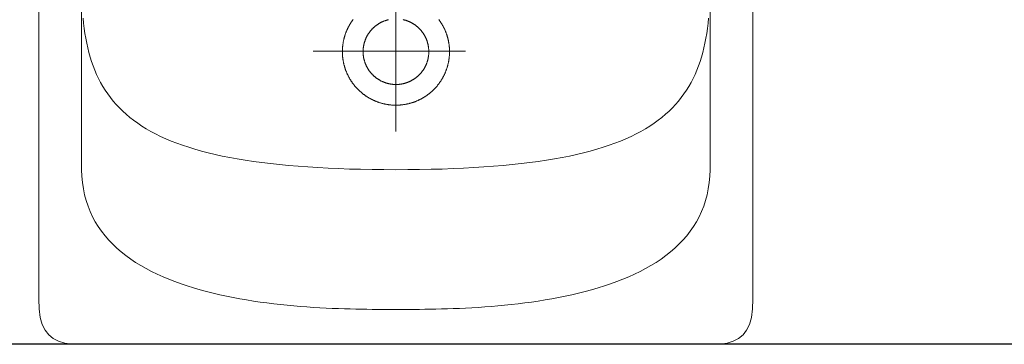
# Model space of a CAD drawing. Header units: centimetres. Extents: x 0 to 55409, y -2708 to 14680.
# Tile 37 of 215: x 31183 to 31252, y 4720 to 4742. Entities that reach past the tile are written whole.
import ezdxf
from ezdxf.enums import TextEntityAlignment as Align

# ---------------------------------------------------------------- set-up
doc = ezdxf.new("R2010")
doc.units = ezdxf.units.CM
doc.header["$LTSCALE"] = 0.01
for name, color, linetype in [('A-Wyposażenie-G', 12, 'Continuous'), ('A_drzwi opis istniejące', 161, 'Continuous'), ('A_Ściany istniejące', 9, 'Continuous'), ('PODKŁAD STAN ISTNIEJĄCY', 7, 'Continuous')]:
    doc.layers.add(name, color=color, linetype=linetype)
doc.layers.add('CKPOM_POWIERZ', color=1, linetype='Continuous', plot=False)
doc.styles.add('SIMPLEX', font='simplex.shx', dxfattribs={"width": 0.7, "height": 17})

# ---------------------------------------------------------------- blocks, each defined once
blk = doc.blocks.new('*U124')
at = {"lineweight": 5}
for p, q in [((20.5076173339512, -2.307592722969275), (20.5076173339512, -2.307592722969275)), ((20.5076173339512, -3.757786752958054), (20.5076173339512, -3.757786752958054))]:
    blk.add_line(p, q, dxfattribs=at)
for points in [[(25.1998787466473, 24.99993081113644), (3.172801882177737, 24.99993081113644), (2.480832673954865, 24.97307042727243), (1.889713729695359, 24.89157487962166), (1.392891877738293, 24.75422497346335), (0.9837377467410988, 24.55976341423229), (0.655621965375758, 24.30693290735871), (0.4019913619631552, 23.99447615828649), (0.216216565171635, 23.62109777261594), (0.09170630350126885, 23.18561665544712), (0.02183120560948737, 22.68669931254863), (0, 22.12308844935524), (0, 0), (0, -22.1231265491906), (0.02183120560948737, -22.68666121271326), (0.09170630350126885, -23.18554045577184), (0.216216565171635, -23.62105967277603), (0.4019913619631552, -23.99443805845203), (0.655621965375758, -24.30689480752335), (0.9837377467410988, -24.55976341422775), (1.392891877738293, -24.75422497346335), (1.889713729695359, -24.89157487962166), (2.480832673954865, -24.97307042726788), (3.172801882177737, -24.9999689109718), (25.1998787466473, -24.9999689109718)], [(25.17126577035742, -21.99994978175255), (12.23919108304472, -21.99994978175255), (11.77646858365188, -21.98295725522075), (11.32852882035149, -21.9421142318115), (10.89518129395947, -21.87803030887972), (10.47612120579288, -21.79139128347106), (10.07119615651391, -21.682806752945), (9.680063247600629, -21.5529244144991), (9.302531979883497, -21.40239196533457), (8.938373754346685, -21.23185710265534), (8.587321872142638, -21.04192942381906), (8.249185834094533, -20.83325662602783), (7.923660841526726, -20.60648640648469), (7.610518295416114, -20.36222836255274), (7.309529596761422, -20.101168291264), (7.020466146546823, -19.82391578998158), (6.743099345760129, -19.53115665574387), (6.477162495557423, -19.22342428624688), (6.222388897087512, -18.90148067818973), (5.978588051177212, -18.56585922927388), (5.745493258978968, -18.21724573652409), (5.522875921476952, -17.85632599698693), (5.310507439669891, -17.4836334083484), (5.108083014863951, -17.09989186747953), (4.915450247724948, -16.70571097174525), (4.732304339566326, -16.30173841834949), (4.558454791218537, -15.88862190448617), (4.393596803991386, -15.46693292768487), (4.237539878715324, -15.03739538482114), (4.090017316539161, -14.60061887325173), (3.95083861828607, -14.15721299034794), (3.819698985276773, -13.70786353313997), (3.696369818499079, -13.25318009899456), (3.580660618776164, -12.79381038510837), (3.472266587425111, -12.33036398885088), (3.370997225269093, -11.86352670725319), (3.276585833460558, -11.39394623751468), (3.188765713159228, -10.92219407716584), (3.107346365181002, -10.44895602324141), (3.032061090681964, -9.97484167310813), (2.962681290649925, -9.500536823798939), (2.898978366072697, -9.026612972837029), (2.840685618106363, -8.553794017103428), (2.787574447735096, -8.082651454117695), (2.739378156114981, -7.613832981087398), (2.695868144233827, -7.148024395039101), (2.656853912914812, -6.685797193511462), (2.622030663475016, -6.227837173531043), (2.591207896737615, -5.77475393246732), (2.564080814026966, -5.327233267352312), (2.54045891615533, -4.885846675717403), (2.520113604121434, -4.451279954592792), (2.502740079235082, -4.024180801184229), (2.48818594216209, -3.605158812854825), (2.476108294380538, -3.194823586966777), (2.466354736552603, -2.79389902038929), (2.458658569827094, -2.402956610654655), (2.452753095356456, -2.022644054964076), (2.448409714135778, -1.653609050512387), (2.445399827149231, -1.296499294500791), (2.443494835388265, -0.9519624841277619), (2.442428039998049, -0.6205701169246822), (2.441932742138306, -0.3030460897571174), (2.441856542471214, 0), (2.441856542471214, 0), (2.441932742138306, 0.3030460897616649), (2.442428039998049, 0.6205701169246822), (2.443494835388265, 0.951924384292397), (2.445399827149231, 1.296499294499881), (2.448409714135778, 1.653609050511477), (2.452753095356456, 2.022605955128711), (2.458658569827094, 2.402918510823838), (2.466354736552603, 2.793860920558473), (2.476108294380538, 3.194823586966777), (2.48818594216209, 3.605120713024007), (2.502740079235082, 4.024142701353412), (2.520113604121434, 4.451279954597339), (2.54045891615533, 4.885846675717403), (2.564080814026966, 5.327195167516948), (2.591207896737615, 5.77475393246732), (2.622030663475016, 6.227837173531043), (2.656853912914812, 6.685797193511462), (2.695868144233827, 7.147986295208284), (2.739378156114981, 7.613832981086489), (2.787574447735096, 8.08261335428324), (2.840685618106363, 8.553755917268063), (2.898978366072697, 9.026612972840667), (2.962681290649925, 9.500498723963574), (3.032061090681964, 9.97484167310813), (3.107346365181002, 10.44891792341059), (3.188765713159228, 10.92215597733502), (3.276585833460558, 11.39390813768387), (3.370997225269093, 11.86352670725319), (3.472266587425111, 12.33036398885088), (3.580660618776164, 12.79377228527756), (3.696369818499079, 13.25318009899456), (3.819698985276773, 13.70786353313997), (3.95083861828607, 14.15721299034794), (4.090017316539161, 14.60061887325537), (4.237539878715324, 15.03739538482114), (4.393596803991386, 15.46693292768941), (4.558454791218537, 15.88858380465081), (4.732304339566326, 16.30173841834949), (4.915450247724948, 16.7057109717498), (5.108083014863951, 17.09989186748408), (5.310507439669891, 17.4836334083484), (5.522875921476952, 17.85628789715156), (5.745493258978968, 18.21724573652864), (5.978588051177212, 18.56585922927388), (6.222388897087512, 18.90144257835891), (6.477162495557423, 19.22342428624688), (6.743099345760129, 19.53111855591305), (7.020466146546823, 19.82391578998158), (7.309529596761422, 20.101168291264), (7.610518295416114, 20.36222836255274), (7.923660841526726, 20.60644830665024), (8.249185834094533, 20.83321852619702), (8.587321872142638, 21.04189132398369), (8.938373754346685, 21.23181900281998), (9.302531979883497, 21.40239196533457), (9.680063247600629, 21.5529244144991), (10.07119615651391, 21.68276865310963), (10.47612120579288, 21.7913531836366), (10.89518129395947, 21.8779922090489), (11.32852882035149, 21.94207613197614), (11.77646858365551, 21.98291915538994), (12.23919108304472, 21.9999497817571), (12.23919108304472, 21.9999497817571), (25.17126577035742, 21.9999497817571)], [(12.23919108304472, 0), (12.2421247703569, 0.8423492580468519), (12.25084963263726, 1.663743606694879), (12.26544186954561, 2.464335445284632), (12.28586338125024, 3.244467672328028), (12.3121903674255, 4.004368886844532), (12.34438472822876, 4.744229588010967), (12.38248456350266, 5.464354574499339), (12.42652797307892, 6.165010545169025), (12.47647685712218, 6.846387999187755), (12.5323693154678, 7.508791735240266), (12.59424344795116, 8.152450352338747), (12.66209925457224, 8.777592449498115), (12.73593673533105, 9.384522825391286), (12.81575589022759, 9.973431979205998), (12.90163291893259, 10.54458660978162), (12.99352972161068, 11.09825341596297), (13.0914843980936, 11.63466099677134), (13.19549694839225, 12.1540760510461), (13.30560547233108, 12.65676527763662), (13.42177187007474, 13.14291917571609), (13.54407234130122, 13.61288064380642), (13.67250688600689, 14.06680208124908), (13.80707550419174, 14.50498828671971), (13.94781629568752, 14.92766785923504), (14.09469116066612, 15.33510749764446), (14.247776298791, 15.72757390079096), (14.40707171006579, 16.10525756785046), (14.57253929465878, 16.46846329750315), (14.74429335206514, 16.81741968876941), (14.9222576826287, 17.15235534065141), (15.10647038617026, 17.47357505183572), (15.29696956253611, 17.78130742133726), (15.49375521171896, 18.07574294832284), (15.69682733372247, 18.35722453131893), (15.90626212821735, 18.62594266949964), (16.12198339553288, 18.88216406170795), (16.34406733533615, 19.12615540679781), (16.57251394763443, 19.35810720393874), (16.80736133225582, 19.57836235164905), (17.04857138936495, 19.78707324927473), (17.29622031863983, 19.98458279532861), (17.5502700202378, 20.17104338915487), (17.81075859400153, 20.34679792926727), (18.07768603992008, 20.51203691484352), (18.35109045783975, 20.66702704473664), (18.63097184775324, 20.81203501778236), (18.91733020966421, 20.94728943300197), (19.21024174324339, 21.07305698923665), (19.50966834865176, 21.18956628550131), (19.81561002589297, 21.29704592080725), (20.12810487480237, 21.39580069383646), (20.44719099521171, 21.48609730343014), (20.77286838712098, 21.56808814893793), (21.10513705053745, 21.64211612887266), (21.44403508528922, 21.70837174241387), (21.78952439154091, 21.76715978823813), (22.14168116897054, 21.8186707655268), (22.50050541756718, 21.86320947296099), (22.86599713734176, 21.9009664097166)], [(20.53478251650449, -4.887751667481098), (20.53478251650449, 5.79117496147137)], [(22.76442297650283, -3.002648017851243), (22.7375625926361, -3.022726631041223), (22.71047360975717, -3.042576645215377), (22.68323222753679, -3.062159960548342), (22.65580034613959, -3.081514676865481), (22.62821606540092, -3.100602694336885), (22.60044128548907, -3.119462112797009), (22.57251410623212, -3.138092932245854), (22.54439642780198, -3.156418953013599), (22.51612635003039, -3.174554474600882), (22.48770387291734, -3.192385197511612), (22.45912899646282, -3.209987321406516), (22.43040172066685, -3.227322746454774), (22.40152204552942, -3.244391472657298), (22.37245187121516, -3.261231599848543), (22.34326739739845, -3.27776692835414), (22.31393052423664, -3.294073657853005), (22.28444125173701, -3.310113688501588), (22.25483767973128, -3.325887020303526), (22.22504360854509, -3.341393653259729), (22.19513523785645, -3.356633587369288), (22.16511256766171, -3.371606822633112), (22.13493749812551, -3.386313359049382), (22.10464812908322, -3.400715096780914), (22.07420636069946, -3.414888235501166), (22.04365029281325, -3.428756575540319), (22.01297992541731, -3.442396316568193), (21.98215715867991, -3.455731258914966), (21.95125819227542, -3.46876140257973), (21.92020682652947, -3.481562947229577), (21.88907926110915, -3.494059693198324), (21.857799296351, -3.506289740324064), (21.82644313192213, -3.518214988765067), (21.79497266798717, -3.529911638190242), (21.76338790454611, -3.541265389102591), (21.73172694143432, -3.552352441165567), (21.69995167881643, -3.563172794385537), (21.66810021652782, -3.573726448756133), (21.63613445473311, -3.583975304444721), (21.60409249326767, -3.593919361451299), (21.57193623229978, -3.603596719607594), (21.53970377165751, -3.612969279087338), (21.50739511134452, -3.622075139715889), (21.47501025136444, -3.630876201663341), (21.44254919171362, -3.639372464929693), (21.41001193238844, -3.6476020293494), (21.37739847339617, -3.655526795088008), (21.34470881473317, -3.663184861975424), (21.3119810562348, -3.670500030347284), (21.2791389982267, -3.677548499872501), (21.24629694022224, -3.684330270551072), (21.21334058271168, -3.690769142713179), (21.18034612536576, -3.696941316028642), (21.14731356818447, -3.702846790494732), (21.11420481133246, -3.708409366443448), (21.08105795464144, -3.713705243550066), (21.04787299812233, -3.718658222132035), (21.01464994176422, -3.723344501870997), (20.98135068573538, -3.727764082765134), (20.94805142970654, -3.731840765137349), (20.91471407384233, -3.735612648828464), (20.88133861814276, -3.739117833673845), (20.84792506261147, -3.742318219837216), (20.81447340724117, -3.745213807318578), (20.78102175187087, -3.747804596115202), (20.7475319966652, -3.750128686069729), (20.71404224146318, -3.752109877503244), (20.68051438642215, -3.753786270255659), (20.64698653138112, -3.75519596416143), (20.61342057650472, -3.756300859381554), (20.57989272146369, -3.757100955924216), (20.54632676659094, -3.75759625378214), (20.51276081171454, -3.757786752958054), (20.51207501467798, -3.757786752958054), (20.47850905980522, -3.75767245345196), (20.44494310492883, -3.757253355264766), (20.41137715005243, -3.756567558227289), (20.37784929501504, -3.755538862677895), (20.34428334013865, -3.754243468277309), (20.31079358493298, -3.752605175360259), (20.27726572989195, -3.750700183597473), (20.24377597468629, -3.748490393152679), (20.21032431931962, -3.745975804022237), (20.17687266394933, -3.743194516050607), (20.14345910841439, -3.740070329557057), (20.11004555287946, -3.736641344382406), (20.07670819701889, -3.73294566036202), (20.04337084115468, -3.728945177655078), (20.01007158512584, -3.724639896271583), (19.97684852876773, -3.720029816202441), (19.94362547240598, -3.715153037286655), (19.91047861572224, -3.709933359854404), (19.87736985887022, -3.704446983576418), (19.84429920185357, -3.698655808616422), (19.81130474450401, -3.69255983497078), (19.7783483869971, -3.686197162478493), (19.74546822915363, -3.679529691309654), (19.71262617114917, -3.672557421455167), (19.67986031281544, -3.665280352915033), (19.64717065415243, -3.657736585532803), (19.61451909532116, -3.649888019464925), (19.58198183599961, -3.641734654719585), (19.5494826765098, -3.633314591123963), (19.51705971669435, -3.624589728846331), (19.48475105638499, -3.615598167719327), (19.45248049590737, -3.606301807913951), (19.42032423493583, -3.596700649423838), (19.38824417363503, -3.586832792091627), (19.35627841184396, -3.57666013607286), (19.32435074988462, -3.566220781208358), (19.29257548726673, -3.555476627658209), (19.26087642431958, -3.544465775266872), (19.22925356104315, -3.533188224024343), (19.19774499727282, -3.521605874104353), (19.16635073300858, -3.509718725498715), (19.13507076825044, -3.497564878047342), (19.1039051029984, -3.485144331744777), (19.07281563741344, -3.472457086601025), (19.04187857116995, -3.459465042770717), (19.01105580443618, -3.44620630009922), (18.98034733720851, -3.432680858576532), (18.9497531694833, -3.418888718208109), (18.91927330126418, -3.404791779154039), (18.88894583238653, -3.390466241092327), (18.85873266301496, -3.375835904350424), (18.82863379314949, -3.36093886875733), (18.79868732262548, -3.345775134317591), (18.76889325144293, -3.330344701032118), (18.73921347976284, -3.314647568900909), (18.70968610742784, -3.298683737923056), (18.68031113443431, -3.282453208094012), (18.65108856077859, -3.265994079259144), (18.62201838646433, -3.24923015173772), (18.59306251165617, -3.232237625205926), (18.56429713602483, -3.214978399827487), (18.53564605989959, -3.197452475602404), (18.50718548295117, -3.179659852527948), (18.47887730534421, -3.16163863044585), (18.45072152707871, -3.14335070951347), (18.4227562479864, -3.12483418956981), (18.39494336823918, -3.106012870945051), (18.36728288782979, -3.087001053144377), (18.33981290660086, -3.067722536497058), (18.31253342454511, -3.048177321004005), (18.28540634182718, -3.028441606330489), (18.25846975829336, -3.008401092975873), (18.23168557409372, -2.988170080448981), (18.20509188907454, -2.967672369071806), (18.17872680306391, -2.946946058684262), (18.15251411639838, -2.92599114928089), (18.12649192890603, -2.904807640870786), (18.10062214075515, -2.883357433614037), (18.07501905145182, -2.861716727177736), (18.04956836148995, -2.839809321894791), (18.0243081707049, -2.81771141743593), (17.99927657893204, -2.79538491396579), (17.974397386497, -2.772791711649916), (17.94974679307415, -2.750046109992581), (17.92532479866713, -2.727033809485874), (17.9010933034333, -2.703792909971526), (17.87705230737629, -2.680361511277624), (17.85323991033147, -2.656701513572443), (17.8296561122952, -2.632851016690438), (17.80626281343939, -2.608771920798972), (17.78309811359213, -2.584502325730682), (17.7601239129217, -2.560004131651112), (17.73741641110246, -2.535315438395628), (17.71489940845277, -2.510436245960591), (17.6926110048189, -2.485328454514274), (17.67055120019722, -2.46003016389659), (17.6487199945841, -2.434541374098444), (17.6271173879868, -2.408862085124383), (17.60574338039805, -2.382992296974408), (17.58459797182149, -2.356932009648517), (17.56368116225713, -2.330681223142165), (17.54303105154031, -2.304239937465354), (17.52257143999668, -2.277608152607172), (17.50237852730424, -2.250785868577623), (17.48241421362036, -2.223811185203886), (17.46271659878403, -2.196646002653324), (17.44324758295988, -2.169290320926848), (17.42404526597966, -2.141782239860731), (17.40507154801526, -2.114121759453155), (17.38632642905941, -2.0862326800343), (17.36784800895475, -2.058229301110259), (17.34963628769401, -2.030035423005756), (17.33165316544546, -2.001689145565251), (17.31393674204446, -1.973190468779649), (17.29648701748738, -1.944539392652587), (17.27926589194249, -1.915735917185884), (17.26231146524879, -1.886741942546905), (17.245623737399, -1.857633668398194), (17.22920270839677, -1.828372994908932), (17.21304837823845, -1.798959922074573), (17.19716074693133, -1.769394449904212), (17.18150171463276, -1.739676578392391), (17.16614748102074, -1.709844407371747), (17.15105994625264, -1.679859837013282), (17.13620101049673, -1.649760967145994), (17.1216468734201, -1.619509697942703), (17.10735943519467, -1.589144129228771), (17.09333869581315, -1.558664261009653), (17.07962275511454, -1.528031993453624), (17.06613541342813, -1.497285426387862), (17.05295287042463, -1.466424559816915), (17.04003702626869, -1.435449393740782), (17.02738788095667, -1.404359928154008), (17.01504353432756, -1.373156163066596), (17.00296588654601, -1.34183809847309), (16.99115493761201, -1.310443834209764), (16.97964878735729, -1.27889717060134), (16.96840933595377, -1.247274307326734), (16.95743658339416, -1.215537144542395), (16.94676862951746, -1.183723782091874), (16.93640547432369, -1.151796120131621), (16.92630901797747, -1.119792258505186), (16.91647926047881, -1.087712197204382), (16.90695430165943, -1.055517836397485), (16.89773414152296, -1.023247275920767), (16.88878068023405, -0.9909005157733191), (16.88013201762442, -0.9584775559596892), (16.87178815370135, -0.9259783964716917), (16.86371098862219, -0.8934030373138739), (16.85593862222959, -0.8607514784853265), (16.84843295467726, -0.8280237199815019), (16.8412320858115, -0.7952578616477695), (16.83433601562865, -0.7624158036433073), (16.82774474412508, -0.7294975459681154), (16.82142017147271, -0.6965411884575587), (16.81540039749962, -0.6635086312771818), (16.8096854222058, -0.6304379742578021), (16.80427524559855, -0.5973292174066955), (16.79913176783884, -0.5641442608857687), (16.79429308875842, -0.5309212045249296), (16.78975920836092, -0.497698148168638), (16.7855301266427, -0.4643988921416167), (16.78160584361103, -0.4310615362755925), (16.77794825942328, -0.397686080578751), (16.77463357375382, -0.364310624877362), (16.77158558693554, -0.3308589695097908), (16.76884239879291, -0.2974073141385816), (16.76640400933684, -0.2639556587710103), (16.76423231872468, -0.2304659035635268), (16.76240352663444, -0.1969380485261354), (16.76087953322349, -0.1634101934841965), (16.75962223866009, -0.1298823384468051), (16.75866974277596, -0.09631638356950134), (16.7580220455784, -0.06278852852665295), (16.75767914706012, -0.02922257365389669), (16.75764104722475, 0.00434338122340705), (16.75790774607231, 0.03790933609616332), (16.75847924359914, 0.07147529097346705), (16.75931743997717, 0.1050412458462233), (16.76049853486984, 0.1385691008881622), (16.76194632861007, 0.1720969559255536), (16.76369892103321, 0.205624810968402), (16.76575631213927, 0.2391145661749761), (16.76811850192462, 0.2726043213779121), (16.77078549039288, 0.3060559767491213), (16.77375727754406, 0.3394695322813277), (16.7769957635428, 0.3728830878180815), (16.78057714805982, 0.4062585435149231), (16.78442523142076, 0.4395958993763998), (16.78857811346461, 0.4728951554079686), (16.79303579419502, 0.506156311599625), (16.79776017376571, 0.5394174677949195), (16.80282745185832, 0.5725643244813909), (16.80816142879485, 0.6057111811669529), (16.81380020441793, 0.638819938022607), (16.81974377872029, 0.6718524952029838), (16.82595405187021, 0.704808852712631), (16.83250722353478, 0.7377271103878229), (16.83932709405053, 0.7706072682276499), (16.8464136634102, 0.8034112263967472), (16.85384313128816, 0.8361389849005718), (16.86153929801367, 0.8687905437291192), (16.8695402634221, 0.9014040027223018), (16.87780792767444, 0.9339412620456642), (16.8863803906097, 0.9663642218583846), (16.89525765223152, 0.998749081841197), (16.90440161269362, 1.031019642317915), (16.91385037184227, 1.063252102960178), (16.92356582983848, 1.095370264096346), (16.93358608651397, 1.127412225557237), (16.94387304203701, 1.15933988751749), (16.95446479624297, 1.191191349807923), (16.96536134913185, 1.222928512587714), (16.97652460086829, 1.254589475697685), (16.98795455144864, 1.286136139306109), (16.99968930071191, 1.317606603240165), (17.01169074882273, 1.348924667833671), (17.02395889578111, 1.380166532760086), (17.03653184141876, 1.411294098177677), (17.04937148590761, 1.442307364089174), (17.06247782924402, 1.473206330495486), (17.07588897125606, 1.503990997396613), (17.08952871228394, 1.534623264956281), (17.10347325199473, 1.565141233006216), (17.11768449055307, 1.595544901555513), (17.13216242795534, 1.625834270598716), (17.14694516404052, 1.655971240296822), (17.16195649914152, 1.68599391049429), (17.17727263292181, 1.71586418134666), (17.19281736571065, 1.745620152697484), (17.20862879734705, 1.77522372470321), (17.22474502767, 1.804674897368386), (17.2410898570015, 1.833973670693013), (17.25770138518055, 1.86312004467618), (17.27457961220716, 1.892152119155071), (17.29172453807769, 1.920993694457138), (17.30909806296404, 1.94972097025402), (17.32673828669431, 1.97825774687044), (17.34464520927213, 2.006642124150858), (17.36281883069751, 2.034874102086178), (17.38122105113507, 2.062953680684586), (17.39988997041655, 2.090842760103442), (17.41878748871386, 2.118579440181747), (17.43795170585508, 2.146125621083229), (17.4573445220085, 2.17351940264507), (17.4769659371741, 2.200722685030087), (17.49685405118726, 2.227773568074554), (17.51700886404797, 2.254633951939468), (17.53735417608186, 2.281303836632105), (17.55796618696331, 2.30778322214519), (17.57880679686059, 2.334110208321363), (17.59987600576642, 2.360208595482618), (17.6212119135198, 2.386154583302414), (17.64273832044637, 2.41187197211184), (17.66453142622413, 2.437436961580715), (17.68651503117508, 2.462773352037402), (17.70872723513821, 2.487919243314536), (17.7312061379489, 2.512874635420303), (17.75387553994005, 2.537601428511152), (17.77673544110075, 2.56217582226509), (17.79986204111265, 2.586483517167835), (17.82317914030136, 2.61063881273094), (17.84672483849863, 2.634565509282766), (17.87049913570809, 2.658263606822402), (17.89446393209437, 2.681771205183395), (17.91861922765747, 2.705050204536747), (17.94300312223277, 2.728100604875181), (17.96761561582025, 2.750960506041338), (17.99238050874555, 2.773553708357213), (18.01741210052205, 2.795956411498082), (18.04259609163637, 2.818130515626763), (18.06797058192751, 2.840076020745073), (18.09357367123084, 2.861831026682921), (18.11932915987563, 2.883319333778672), (18.14531324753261, 2.904579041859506), (18.17148783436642, 2.925572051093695), (18.19781482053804, 2.946374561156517), (18.22437040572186, 2.966948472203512), (18.25107839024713, 2.987255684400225), (18.27797687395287, 3.007334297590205), (18.30502775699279, 3.027146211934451), (18.33230723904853, 3.046767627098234), (18.35970102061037, 3.066084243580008), (18.3873234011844, 3.085210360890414), (18.41509818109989, 3.104069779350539), (18.4430253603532, 3.122662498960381), (18.47110493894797, 3.14102661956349), (18.49937501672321, 3.159124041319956), (18.52779749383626, 3.176954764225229), (18.55637237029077, 3.194556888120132), (18.58513774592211, 3.211892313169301), (18.61401742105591, 3.228961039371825), (18.6430494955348, 3.245763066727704), (18.67227206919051, 3.262336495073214), (18.70160894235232, 3.278643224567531), (18.73109821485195, 3.294683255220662), (18.76070178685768, 3.310418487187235), (18.79049585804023, 3.325925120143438), (18.82040422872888, 3.341165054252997), (18.85042689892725, 3.356138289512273), (18.88060196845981, 3.370844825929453), (18.91092943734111, 3.385246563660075), (18.94133310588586, 3.399419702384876), (18.97188917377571, 3.413288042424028), (19.00259764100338, 3.426889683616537), (19.03338230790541, 3.440224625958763), (19.06431937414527, 3.453292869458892), (19.0953326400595, 3.466056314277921), (19.12649830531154, 3.478553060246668), (19.15774017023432, 3.490783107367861), (19.18909633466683, 3.502746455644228), (19.22056679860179, 3.514405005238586), (19.25215156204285, 3.525758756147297), (19.28385062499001, 3.536883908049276), (19.31562588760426, 3.547666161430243), (19.34747734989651, 3.55821981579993), (19.37944311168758, 3.568430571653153), (19.41148507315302, 3.578412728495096), (19.44364133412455, 3.588051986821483), (19.47587379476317, 3.597462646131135), (19.50818245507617, 3.606530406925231), (19.54056731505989, 3.61533146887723), (19.5730283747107, 3.623827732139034), (19.60556563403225, 3.632057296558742), (19.63817909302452, 3.63998206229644), (19.67086875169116, 3.647640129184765), (19.70359651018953, 3.654955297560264), (19.73643856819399, 3.66200376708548), (19.76928062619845, 3.668785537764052), (19.80223698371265, 3.675224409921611), (19.83523144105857, 3.681396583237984), (19.86826399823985, 3.687263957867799), (19.90137275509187, 3.692826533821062), (19.93451961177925, 3.698122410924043), (19.967704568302, 3.703113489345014), (20.00092762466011, 3.707799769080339), (20.03422688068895, 3.712181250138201), (20.06752613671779, 3.716257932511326), (20.10086349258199, 3.720067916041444), (20.13423894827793, 3.723535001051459), (20.16765250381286, 3.726735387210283), (20.20110415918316, 3.729630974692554), (20.23455581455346, 3.732221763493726), (20.26804556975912, 3.734507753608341), (20.30153532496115, 3.736527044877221), (20.33506318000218, 3.738203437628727), (20.36859103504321, 3.739613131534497), (20.40215698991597, 3.740679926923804), (20.43572294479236, 3.741480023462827), (20.46925079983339, 3.741975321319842), (20.50281675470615, 3.742165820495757), (20.53638270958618, 3.742051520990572), (20.56994866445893, 3.741670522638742), (20.60351461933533, 3.740946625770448), (20.63704247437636, 3.739956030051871), (20.67057032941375, 3.738622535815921), (20.70409818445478, 3.737022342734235), (20.73762603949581, 3.73511735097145), (20.77111579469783, 3.732907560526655), (20.80456745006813, 3.730392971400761), (20.83801910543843, 3.727573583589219), (20.87143266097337, 3.724487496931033), (20.9048462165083, 3.721096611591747), (20.93818357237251, 3.717362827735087), (20.97152092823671, 3.713362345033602), (21.00478208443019, 3.70905706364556), (21.03804324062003, 3.704485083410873), (21.07126629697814, 3.699570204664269), (21.10441315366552, 3.694388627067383), (21.13752191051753, 3.688902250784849), (21.17059256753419, 3.683111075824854), (21.20358702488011, 3.677015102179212), (21.2365433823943, 3.670652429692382), (21.26942354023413, 3.663984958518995), (21.30226559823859, 3.657012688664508), (21.33503145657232, 3.649735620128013), (21.36772111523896, 3.642191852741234), (21.4003726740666, 3.634343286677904), (21.43294803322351, 3.626228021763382), (21.46540909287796, 3.617807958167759), (21.49783205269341, 3.609083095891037), (21.5301407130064, 3.600053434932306), (21.56241127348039, 3.590757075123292), (21.59456753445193, 3.581194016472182), (21.62664759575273, 3.571326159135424), (21.65865145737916, 3.561153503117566), (21.69054101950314, 3.550714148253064), (21.72235438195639, 3.539969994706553), (21.75405344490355, 3.528959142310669), (21.78563820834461, 3.517681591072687), (21.81714677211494, 3.506099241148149), (21.84854103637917, 3.494250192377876), (21.87982100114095, 3.482096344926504), (21.91102476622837, 3.469675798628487), (21.94207613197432, 3.456988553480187), (21.97305129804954, 3.443996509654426), (22.00387406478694, 3.430737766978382), (22.03458253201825, 3.417212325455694), (22.06517669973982, 3.403420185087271), (22.09565656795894, 3.389323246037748), (22.1259840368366, 3.374997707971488), (22.15619720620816, 3.360367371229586), (22.18629607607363, 3.345470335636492), (22.21620444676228, 3.330306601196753), (22.24603661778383, 3.314876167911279), (22.27571638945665, 3.299179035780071), (22.30524376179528, 3.283253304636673), (22.33461873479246, 3.267022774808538), (22.36384130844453, 3.250525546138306), (22.39294958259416, 3.233799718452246), (22.42186735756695, 3.216769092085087), (22.45067083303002, 3.199509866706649), (22.47928380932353, 3.18202204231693), (22.50774438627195, 3.164229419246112), (22.53605256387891, 3.146208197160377), (22.56420834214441, 3.127920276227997), (22.59217362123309, 3.109403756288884), (22.62002460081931, 3.09062053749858), (22.64764698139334, 3.071570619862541), (22.67511696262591, 3.052292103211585), (22.70243454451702, 3.032784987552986), (22.72956162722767, 3.013011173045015), (22.75649821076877, 2.993008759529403)], [(22.75139283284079, -0.5127856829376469), (22.74548735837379, -0.5383887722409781), (22.73927708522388, -0.5639156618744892), (22.73276201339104, -0.589366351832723), (22.72598024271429, -0.614778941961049), (22.71889367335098, -0.6400772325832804), (22.71154040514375, -0.6652993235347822), (22.70388233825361, -0.6904071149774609), (22.69591947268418, -0.7154768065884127), (22.68768990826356, -0.7404321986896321), (22.67919364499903, -0.7652732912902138), (22.67039258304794, -0.7900381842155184), (22.66132482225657, -0.8146887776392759), (22.65195226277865, -0.8392250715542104), (22.64231300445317, -0.8636851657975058), (22.63240704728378, -0.8879928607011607), (22.62219629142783, -0.9122243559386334), (22.6117188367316, -0.9363034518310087), (22.60097468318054, -0.9603063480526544), (22.5899638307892, -0.9841568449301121), (22.57868627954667, -1.007854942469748), (22.56710392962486, -1.031476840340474), (22.55529298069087, -1.054908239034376), (22.54317723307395, -1.078225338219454), (22.53083288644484, -1.101428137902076), (22.51822184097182, -1.12447853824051), (22.50530599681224, -1.147376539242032), (22.49216155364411, -1.170122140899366), (22.47875041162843, -1.192715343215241), (22.46511067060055, -1.215156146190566), (22.45116613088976, -1.237406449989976), (22.43699299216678, -1.259542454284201), (22.42255315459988, -1.281487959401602), (22.4078847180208, -1.303281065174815), (22.39298768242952, -1.324921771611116), (22.37778584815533, -1.346371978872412), (22.36239351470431, -1.367631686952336), (22.34673448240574, -1.38873899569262), (22.33084685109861, -1.409655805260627), (22.31469252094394, -1.430382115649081), (22.29830959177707, -1.450956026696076), (22.28173616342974, -1.471301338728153), (22.26489603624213, -1.491494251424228), (22.2478273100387, -1.511458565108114), (22.23052998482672, -1.531232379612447), (22.21300406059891, -1.550815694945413), (22.19528763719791, -1.570208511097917), (22.17730451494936, -1.589372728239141), (22.15913089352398, -1.60834644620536), (22.14072867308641, -1.627129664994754), (22.12213595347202, -1.645646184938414), (22.10331463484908, -1.664010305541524), (22.08430281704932, -1.682107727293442), (22.06506240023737, -1.700014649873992), (22.04563148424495, -1.717692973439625), (22.02601006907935, -1.735142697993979), (22.00616005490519, -1.752401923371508), (21.98611954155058, -1.769394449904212), (21.9659266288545, -1.786158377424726), (21.94550511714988, -1.802731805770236), (21.92489310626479, -1.819038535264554), (21.90412869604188, -1.835078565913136), (21.88313568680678, -1.850928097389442), (21.86199027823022, -1.866510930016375), (21.84069247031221, -1.881865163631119), (21.81916606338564, -1.896990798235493), (21.79752535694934, -1.911849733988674), (21.77569415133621, -1.926441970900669), (21.7536724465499, -1.940805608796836), (21.73149834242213, -1.954902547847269), (21.7091718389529, -1.968770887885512), (21.68669293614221, -1.98237252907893), (21.66406163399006, -1.995707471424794), (21.64127793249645, -2.008775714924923), (21.61834183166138, -2.021615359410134), (21.59529143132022, -2.034150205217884), (21.57205053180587, -2.046456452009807), (21.54869533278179, -2.058495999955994), (21.52518773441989, -2.070230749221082), (21.50156583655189, -2.081736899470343), (21.47782963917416, -2.092938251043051), (21.45394104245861, -2.103911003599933), (21.42993814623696, -2.114578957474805), (21.40578285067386, -2.124980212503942), (21.38155135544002, -2.13507666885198), (21.35720556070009, -2.144944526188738), (21.33270736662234, -2.154507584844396), (21.30813297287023, -2.163803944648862), (21.28344427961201, -2.172795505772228), (21.25867938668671, -2.18152036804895), (21.23380019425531, -2.189940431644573), (21.20880670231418, -2.19809379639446), (21.18373701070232, -2.205980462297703), (21.15859111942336, -2.213562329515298), (21.13333092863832, -2.220839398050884), (21.1080326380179, -2.227849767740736), (21.08262004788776, -2.234555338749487), (21.05713125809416, -2.240994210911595), (21.03160436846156, -2.247128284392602), (21.00600127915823, -2.252957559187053), (20.98032199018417, -2.258520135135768), (20.95456650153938, -2.263739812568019), (20.92877291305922, -2.268730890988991), (20.90290312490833, -2.273379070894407), (20.87699523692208, -2.277760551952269), (20.85104924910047, -2.281799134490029), (20.82502706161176, -2.285571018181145), (20.79900487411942, -2.289076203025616), (20.77290648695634, -2.292238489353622), (20.74680809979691, -2.295134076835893), (20.72067161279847, -2.297724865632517), (20.69449702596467, -2.300010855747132), (20.66828433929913, -2.301992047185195), (20.64207165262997, -2.30366843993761), (20.61582086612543, -2.305040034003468), (20.58957007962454, -2.30614492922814), (20.56331929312, -2.306906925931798), (20.53703040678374, -2.30740222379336), (20.51077962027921, -2.307592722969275), (20.5103605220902, -2.307592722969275), (20.48407163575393, -2.30747842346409), (20.45778274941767, -2.307059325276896), (20.43153196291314, -2.306335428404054), (20.40528117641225, -2.30530673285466), (20.37903038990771, -2.304011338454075), (20.35281770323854, -2.302373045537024), (20.32660501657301, -2.300468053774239), (20.30043042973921, -2.298258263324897), (20.27429394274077, -2.295743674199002), (20.24815745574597, -2.292924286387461), (20.22205906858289, -2.289800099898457), (20.19603688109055, -2.286409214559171), (20.1700146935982, -2.282675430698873), (20.14403060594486, -2.278674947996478), (20.11812271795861, -2.274369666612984), (20.09225292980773, -2.269797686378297), (20.06645934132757, -2.264882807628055), (20.04070385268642, -2.259701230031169), (20.01498646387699, -2.254214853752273), (19.9893452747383, -2.248461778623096), (19.96378028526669, -2.242365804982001), (19.93829149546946, -2.236041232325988), (19.91287890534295, -2.229373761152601), (19.88754251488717, -2.22243959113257), (19.86228232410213, -2.215200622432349), (19.83709833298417, -2.207694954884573), (19.81202864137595, -2.19988448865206), (19.78703514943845, -2.191807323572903), (19.76211785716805, -2.183425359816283), (19.73731486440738, -2.174776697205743), (19.71262617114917, -2.165823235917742), (19.68801367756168, -2.156603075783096), (19.66351548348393, -2.147116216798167), (19.63913158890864, -2.137324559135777), (19.61486199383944, -2.127266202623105), (19.59070669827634, -2.116903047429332), (19.56666570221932, -2.10631129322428), (19.54273900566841, -2.095414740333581), (19.51896470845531, -2.084251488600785), (19.49530471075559, -2.072821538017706), (19.47179711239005, -2.061124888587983), (19.4484038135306, -2.049161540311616), (19.42512481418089, -2.036931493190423), (19.40203631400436, -2.024434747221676), (19.37906211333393, -2.011671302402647), (19.35624031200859, -1.99864115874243), (19.33357091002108, -1.985382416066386), (19.31105390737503, -1.971818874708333), (19.28868930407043, -1.95802673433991), (19.26651519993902, -1.943967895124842), (19.24445539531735, -1.929680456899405), (19.22258608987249, -1.915126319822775), (19.20086918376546, -1.900305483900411), (19.17934277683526, -1.885256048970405), (19.15796876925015, -1.869978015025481), (19.13678526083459, -1.854433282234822), (19.11579225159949, -1.838659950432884), (19.09495164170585, -1.822619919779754), (19.0743396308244, -1.806389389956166), (19.05388001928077, -1.789892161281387), (19.0336109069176, -1.773166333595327), (19.01353229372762, -1.756211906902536), (18.99364417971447, -1.739028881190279), (18.9739846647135, -1.721617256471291), (18.95451564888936, -1.703977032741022), (18.93523713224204, -1.686146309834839), (18.91614911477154, -1.668086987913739), (18.89728969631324, -1.649799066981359), (18.87862077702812, -1.631282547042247), (18.86018045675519, -1.612575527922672), (18.84196873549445, -1.593639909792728), (18.82394751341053, -1.574513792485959), (18.8061548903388, -1.555159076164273), (18.78859086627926, -1.535651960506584), (18.77125544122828, -1.515916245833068), (18.75414861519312, -1.495951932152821), (18.73727038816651, -1.475835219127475), (18.72062076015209, -1.455528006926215), (18.70419973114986, -1.435030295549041), (18.68800730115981, -1.414303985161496), (18.67204347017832, -1.393425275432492), (18.65634633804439, -1.372394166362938), (18.64087780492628, -1.351134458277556), (18.62563787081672, -1.329722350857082), (18.61066463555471, -1.308157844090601), (18.59591999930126, -1.286402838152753), (18.581442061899, -1.264457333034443), (18.56723082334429, -1.242397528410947), (18.55324818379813, -1.220147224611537), (18.53949414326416, -1.197744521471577), (18.52604490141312, -1.175189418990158), (18.51282425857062, -1.152443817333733), (18.49990841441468, -1.129583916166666), (18.48722116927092, -1.106609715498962), (18.47480062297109, -1.083445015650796), (18.46260867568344, -1.060166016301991), (18.45072152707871, -1.03673461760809), (18.43910107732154, -1.013150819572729), (18.42774732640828, -0.9894527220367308), (18.41669837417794, -0.9656403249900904), (18.40587802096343, -0.9416755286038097), (18.3953624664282, -0.9176345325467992), (18.38507551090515, -0.8934411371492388), (18.37509335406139, -0.8691334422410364), (18.36541599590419, -0.8447114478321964), (18.35596723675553, -0.8201751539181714), (18.34686137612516, -0.7955626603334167), (18.33798411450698, -0.7708358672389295), (18.32941165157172, -0.7459947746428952), (18.32110588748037, -0.7210393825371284), (18.31310492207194, -0.6960458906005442), (18.30537065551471, -0.6708999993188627), (18.29794118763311, -0.6457160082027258), (18.29081651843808, -0.6204177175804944), (18.2839585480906, -0.595081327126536), (18.27740537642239, -0.5696306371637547), (18.27111890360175, -0.5441037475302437), (18.26513722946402, -0.5185387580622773), (18.25946035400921, -0.4928975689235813), (18.25405017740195, -0.4671801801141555), (18.24894479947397, -0.4413865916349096), (18.24414422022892, -0.4155549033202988), (18.23961033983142, -0.3896851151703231), (18.2354193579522, -0.3637391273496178), (18.23149507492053, -0.3377550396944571), (18.22787559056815, -0.3117328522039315), (18.22456090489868, -0.2856725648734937), (18.22151291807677, -0.2595741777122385), (18.21876972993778, -0.2334376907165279), (18.21636944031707, -0.2073012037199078), (18.21423584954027, -0.1810885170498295), (18.2124070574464, -0.1549139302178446), (18.21084496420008, -0.1286631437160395), (18.20962576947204, -0.1024123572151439), (18.20871137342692, -0.07616157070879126), (18.20806367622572, -0.04991078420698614), (18.20772077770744, -0.02362189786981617), (18.20768267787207, 0.002628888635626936), (18.20798747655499, 0.02891777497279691), (18.2085208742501, 0.05516856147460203), (18.20939717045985, 0.08145744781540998), (18.21057826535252, 0.1077082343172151), (18.21202605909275, 0.1339209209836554), (18.21381675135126, 0.1601336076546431), (18.21587414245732, 0.1863462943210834), (18.21823633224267, 0.212482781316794), (18.22090332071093, 0.2386192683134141), (18.22387510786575, 0.2647557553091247), (18.22711359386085, 0.2908160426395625), (18.23069497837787, 0.316838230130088), (18.2345430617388, 0.3428223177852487), (18.2386959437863, 0.3687683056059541), (18.24315362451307, 0.3946761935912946), (18.2478780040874, 0.4205078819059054), (18.252907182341, 0.4463014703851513), (18.25824115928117, 0.4720188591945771), (18.26387993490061, 0.497698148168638), (18.26978540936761, 0.5233012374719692), (18.27599568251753, 0.5488281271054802), (18.28251075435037, 0.5742788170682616), (18.28929252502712, 0.5996533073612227), (18.29637909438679, 0.6249515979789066), (18.30377046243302, 0.6501736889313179), (18.31142852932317, 0.6753195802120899), (18.31935329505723, 0.700351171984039), (18.32758285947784, 0.7253065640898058), (18.33611722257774, 0.75014765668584), (18.34491828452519, 0.7749125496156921), (18.3539860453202, 0.7995631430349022), (18.36335860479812, 0.8240994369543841), (18.37299786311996, 0.8485595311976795), (18.382903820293, 0.8728672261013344), (18.39311457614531, 0.8970987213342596), (18.40359203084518, 0.9211778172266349), (18.4143361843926, 0.9451807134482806), (18.42534703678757, 0.9690312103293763), (18.43666268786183, 0.9927293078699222), (18.44820693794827, 1.016351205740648), (18.46005598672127, 1.039782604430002), (18.47213363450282, 1.063099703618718), (18.48451608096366, 1.086302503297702), (18.49712712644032, 1.109352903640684), (18.51000487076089, 1.132212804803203), (18.52318741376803, 1.154958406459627), (18.53659855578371, 1.17755160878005), (18.55023829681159, 1.199992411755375), (18.56418283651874, 1.22228081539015), (18.57835597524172, 1.244416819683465), (18.59279581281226, 1.266362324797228), (18.60746424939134, 1.288155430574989), (18.62239938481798, 1.309758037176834), (18.63756311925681, 1.331208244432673), (18.65299355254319, 1.35250605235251), (18.66865258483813, 1.373613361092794), (18.68454021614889, 1.394530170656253), (18.7006564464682, 1.415256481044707), (18.71703937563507, 1.435792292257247), (18.73365090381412, 1.456175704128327), (18.75049103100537, 1.476330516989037), (18.76755975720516, 1.496294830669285), (18.78485708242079, 1.516068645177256), (18.80238300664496, 1.535651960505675), (18.82009943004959, 1.555044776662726), (18.83808255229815, 1.574208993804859), (18.85625617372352, 1.593182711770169), (18.87465839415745, 1.611927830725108), (18.89325111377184, 1.630482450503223), (18.91207243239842, 1.648846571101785), (18.93108425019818, 1.666943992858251), (18.95032466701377, 1.684850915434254), (18.96975558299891, 1.702529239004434), (18.98941509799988, 1.719978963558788), (19.00922701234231, 1.737200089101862), (19.02926752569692, 1.754230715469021), (19.04949853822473, 1.770994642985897), (19.06992004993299, 1.787529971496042), (19.09049396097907, 1.803836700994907), (19.11129647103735, 1.819914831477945), (19.13225138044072, 1.835726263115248), (19.15339678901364, 1.851309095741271), (19.17473269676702, 1.866663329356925), (19.19622100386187, 1.881788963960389), (19.21789981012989, 1.896647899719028), (19.23973101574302, 1.911240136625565), (19.26175272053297, 1.92560377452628), (19.28388872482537, 1.939700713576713), (19.3062152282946, 1.953569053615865), (19.32869413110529, 1.967170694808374), (19.35136353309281, 1.980505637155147), (19.37414723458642, 1.993573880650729), (19.39708333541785, 2.006375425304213), (19.42013373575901, 2.01894837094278), (19.443374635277, 2.031254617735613), (19.46672983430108, 2.043256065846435), (19.49023743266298, 2.055028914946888), (19.51385933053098, 2.066496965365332), (19.53759552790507, 2.077736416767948), (19.56148412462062, 2.088671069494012), (19.58552512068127, 2.099339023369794), (19.60964231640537, 2.109740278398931), (19.63387381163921, 2.119836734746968), (19.6582577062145, 2.129704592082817), (19.68271780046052, 2.139267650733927), (19.70729219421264, 2.148525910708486), (19.73198088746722, 2.157555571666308), (19.75674578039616, 2.166280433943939), (19.78166307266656, 2.174700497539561), (19.80661846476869, 2.182853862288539), (19.83168815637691, 2.190702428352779), (19.85683404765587, 2.198284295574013), (19.88209423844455, 2.205599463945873), (19.90743062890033, 2.21257173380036), (19.93280511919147, 2.219277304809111), (19.95829390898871, 2.225716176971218), (19.98385889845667, 2.231850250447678), (20.00946198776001, 2.237679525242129), (20.03514127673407, 2.243242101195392), (20.06089676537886, 2.248461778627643), (20.08669035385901, 2.253452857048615), (20.11256014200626, 2.258101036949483), (20.13846802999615, 2.262444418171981), (20.16441401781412, 2.266521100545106), (20.1903981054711, 2.270292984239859), (20.21645839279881, 2.273760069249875), (20.24251868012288, 2.276960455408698), (20.26865516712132, 2.279817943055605), (20.29479165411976, 2.282408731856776), (20.32096624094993, 2.284694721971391), (20.3471789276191, 2.286675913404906), (20.37339161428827, 2.288352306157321), (20.39964240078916, 2.289762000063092), (20.4258931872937, 2.290828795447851), (20.45214397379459, 2.291628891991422), (20.47839476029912, 2.292086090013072), (20.50468364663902, 2.292276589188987), (20.53093443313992, 2.292162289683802), (20.55722331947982, 2.291743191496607), (20.58347410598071, 2.291019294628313), (20.60972489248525, 2.290028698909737), (20.63597567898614, 2.288695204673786), (20.66218836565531, 2.2870950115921), (20.68840105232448, 2.28515191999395), (20.71457563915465, 2.282942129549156), (20.74075022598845, 2.280427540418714), (20.76684861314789, 2.27760815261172), (20.79294700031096, 2.274522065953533), (20.81900728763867, 2.271093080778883), (20.84502947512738, 2.267397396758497), (20.87097546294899, 2.263396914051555), (20.89688335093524, 2.25909163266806), (20.92275313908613, 2.254519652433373), (20.94858482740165, 2.249604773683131), (20.9743403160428, 2.244423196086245), (21.00001960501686, 2.23893681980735), (21.02566079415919, 2.233183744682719), (21.05122578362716, 2.227125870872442), (21.07671457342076, 2.220763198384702), (21.1021271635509, 2.214095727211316), (21.12750165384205, 2.207161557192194), (21.15276184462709, 2.199960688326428), (21.17790773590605, 2.19241692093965), (21.20301552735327, 2.184644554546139), (21.22800901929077, 2.176529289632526), (21.25292631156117, 2.168185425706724), (21.27772930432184, 2.159536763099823), (21.30241799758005, 2.150583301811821), (21.3270304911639, 2.141363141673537), (21.35152868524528, 2.131876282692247), (21.37591257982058, 2.122084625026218), (21.40018217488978, 2.112026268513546), (21.42433747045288, 2.101701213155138), (21.44837846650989, 2.091071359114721), (21.47230516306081, 2.080212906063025), (21.49607946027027, 2.069049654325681), (21.51973945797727, 2.05761970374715), (21.54324705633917, 2.045923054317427), (21.56664035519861, 2.033959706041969), (21.58991935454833, 2.021729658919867), (21.61300785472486, 2.009232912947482), (21.63598205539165, 1.996469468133), (21.65880385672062, 1.983439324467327), (21.68147325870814, 1.97018058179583), (21.70399026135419, 1.956617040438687), (21.72635486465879, 1.942824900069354), (21.74856706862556, 1.928766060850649), (21.77058877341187, 1.914478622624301), (21.79245807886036, 1.899924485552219), (21.81417498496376, 1.88514174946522), (21.83570139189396, 1.870092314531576), (21.85707539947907, 1.854776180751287), (21.87825890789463, 1.839231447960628), (21.89925191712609, 1.823458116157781), (21.92009252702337, 1.807456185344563), (21.94074263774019, 1.791187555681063), (21.96120224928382, 1.774690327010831), (21.98147136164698, 1.758002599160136), (22.00154997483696, 1.741048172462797), (22.02139998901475, 1.723865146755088), (22.04109760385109, 1.706453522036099), (22.06056661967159, 1.688813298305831), (22.07984513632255, 1.67098257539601), (22.09893315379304, 1.652885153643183), (22.11779257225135, 1.634597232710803), (22.13646149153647, 1.616118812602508), (22.1549018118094, 1.597411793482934), (22.17311353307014, 1.578476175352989), (22.19113475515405, 1.559350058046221), (22.20892737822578, 1.540033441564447), (22.22649140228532, 1.520488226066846), (22.24382682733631, 1.500752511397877), (22.26093365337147, 1.480826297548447), (22.27784998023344, 1.460671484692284), (22.29449960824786, 1.440364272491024), (22.31092063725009, 1.419866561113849), (22.32711306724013, 1.39917835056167), (22.34307689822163, 1.378299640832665), (22.35877403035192, 1.357230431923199), (22.37424256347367, 1.33600882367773), (22.38948249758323, 1.314596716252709), (22.40445573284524, 1.29299410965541), (22.41920036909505, 1.271239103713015), (22.43367830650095, 1.249331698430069), (22.44788954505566, 1.227233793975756), (22.46187218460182, 1.205021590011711), (22.47562622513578, 1.182618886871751), (22.48907546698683, 1.160025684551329), (22.50229610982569, 1.137318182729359), (22.515250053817, 1.11445828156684), (22.52793729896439, 1.091445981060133), (22.54035784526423, 1.068319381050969), (22.55251169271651, 1.045002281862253), (22.56439884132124, 1.021608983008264), (22.57601929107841, 0.9980251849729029), (22.58737304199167, 0.9743270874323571), (22.59846009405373, 0.9505146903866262), (22.60928044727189, 0.9265498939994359), (22.61979600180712, 0.9025088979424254), (22.63008295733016, 0.878315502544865), (22.64006511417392, 0.8540078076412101), (22.64974247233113, 0.8295858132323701), (22.65919123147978, 0.8050495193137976), (22.66833519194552, 0.7804370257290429), (22.67717435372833, 0.7557102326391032), (22.6857468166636, 0.7308691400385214), (22.69405258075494, 0.705951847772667), (22.70205354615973, 0.6809202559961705), (22.70978781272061, 0.6558124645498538), (22.7172172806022, 0.63059037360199), (22.7243800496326, 0.6053301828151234), (22.73123801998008, 0.5799556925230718), (22.73779119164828, 0.554505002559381), (22.74407766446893, 0.5290162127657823), (22.75005933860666, 0.503413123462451)], [(22.86599713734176, -21.90100450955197), (22.50050541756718, -21.86320947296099), (22.14168116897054, -21.8186707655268), (21.78952439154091, -21.76715978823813), (21.44403508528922, -21.70840984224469), (21.10513705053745, -21.64211612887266), (20.77286838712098, -21.56808814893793), (20.44719099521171, -21.48609730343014), (20.12810487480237, -21.39580069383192), (19.81561002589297, -21.29704592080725), (19.50966834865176, -21.18952818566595), (19.21024174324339, -21.07305698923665), (18.91733020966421, -20.94728943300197), (18.63097184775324, -20.81203501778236), (18.35109045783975, -20.66702704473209), (18.07768603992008, -20.51203691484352), (17.81075859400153, -20.34679792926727), (17.5502700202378, -20.17104338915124), (17.29622031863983, -19.98454469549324), (17.04857138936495, -19.78707324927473), (16.80736133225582, -19.57832425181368), (16.57251394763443, -19.3581072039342), (16.34406733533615, -19.1261173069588), (16.12198339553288, -18.88212596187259), (15.90626212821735, -18.62590456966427), (15.69682733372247, -18.35718643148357), (15.49375521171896, -18.07570484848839), (15.29696956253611, -17.78126932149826), (15.10647038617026, -17.47353695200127), (14.9222576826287, -17.15231724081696), (14.74429335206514, -16.81738158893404), (14.57253929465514, -16.46842519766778), (14.40707171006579, -16.10521946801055), (14.247776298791, -15.72749770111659), (14.09469116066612, -15.33506939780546), (13.94781629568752, -14.92762975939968), (13.80707550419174, -14.50495018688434), (13.67250688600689, -14.06676398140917), (13.54407234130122, -13.6128044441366), (13.42177187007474, -13.14288107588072), (13.30560547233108, -12.65668907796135), (13.19549694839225, -12.1540379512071), (13.0914843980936, -11.63462289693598), (12.99352972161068, -11.09821531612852), (12.90163291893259, -10.54454850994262), (12.81575589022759, -9.97335577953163), (12.73593673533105, -9.384484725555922), (12.66209925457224, -8.777554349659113), (12.59424344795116, -8.152412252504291), (12.5323693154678, -7.50875363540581), (12.47647685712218, -6.846387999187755), (12.42652797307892, -6.164972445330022), (12.38248456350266, -5.464354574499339), (12.34438472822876, -4.744229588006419), (12.3121903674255, -4.004330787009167), (12.28586338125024, -3.244467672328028), (12.26544186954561, -2.464335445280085), (12.25084963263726, -1.663743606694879), (12.2421247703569, -0.8423492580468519), (12.23919108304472, 0)], [(25.41468561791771, -0.007810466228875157), (14.91654270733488, -0.007810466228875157)]]:
    blk.add_lwpolyline(points, dxfattribs=at)
blk = doc.blocks.new('A$7E8718815272C8')
at = {"layer": 'A_Ściany istniejące'}
blk.add_lwpolyline([(1722, -1043.000000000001), (1563.901279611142, -1043.000000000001)], dxfattribs=at)
at = {"layer": 'A_drzwi opis istniejące', "style": 'SIMPLEX', "width": 0.8000000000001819}
for tag, rotation, p in [('230', 90, (1043.605403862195, -607.5925857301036)), ('200', 90, (1068.258350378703, -607.7834606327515)), ('200', 89.99999999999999, (1828.357223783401, -1338.283972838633)), ('90', 89.99999999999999, (1803.704277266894, -1338.093097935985))]:
    blk.add_attdef(tag, text='', height=16, rotation=rotation, dxfattribs=at).set_placement(p, align=Align.CENTER)
for tag, p in [('80', (1900.816703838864, -1184.69825305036)), ('200', (1900.625828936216, -1209.351199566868))]:
    blk.add_attdef(tag, text='', height=16, dxfattribs=at).set_placement(p, align=Align.CENTER)

msp = doc.modelspace()

# ---------------------------------------------------------------- linework, layer by layer
at = {"layer": 'CKPOM_POWIERZ'}
msp.add_lwpolyline([(31118.13731461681, 4871.604498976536), (31211.66751408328, 4871.604498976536), (31211.75810641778, 4897.604498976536), (31276.23603500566, 4897.604498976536), (31276.23603500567, 4719.604498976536), (30999.63731461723, 4719.604498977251), (30999.6373146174, 4900.104498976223), (31118.13731461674, 4900.104498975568), (31118.13731461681, 4871.604498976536)], dxfattribs=at)

# ---------------------------------------------------------------- block references
at = {"layer": 'A-Wyposażenie-G', "extrusion": (0, 0, -1), "xscale": -1, "zscale": -1, "rotation": 270}
msp.add_blockref('*U124', (-31209.13067785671, 4719.604498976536), dxfattribs=at)
at = {"layer": 'PODKŁAD STAN ISTNIEJĄCY'}
msp.add_blockref('A$7E8718815272C8', (29554.23603500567, 5762.604498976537), dxfattribs=at)

doc.saveas('drawing.dxf')
